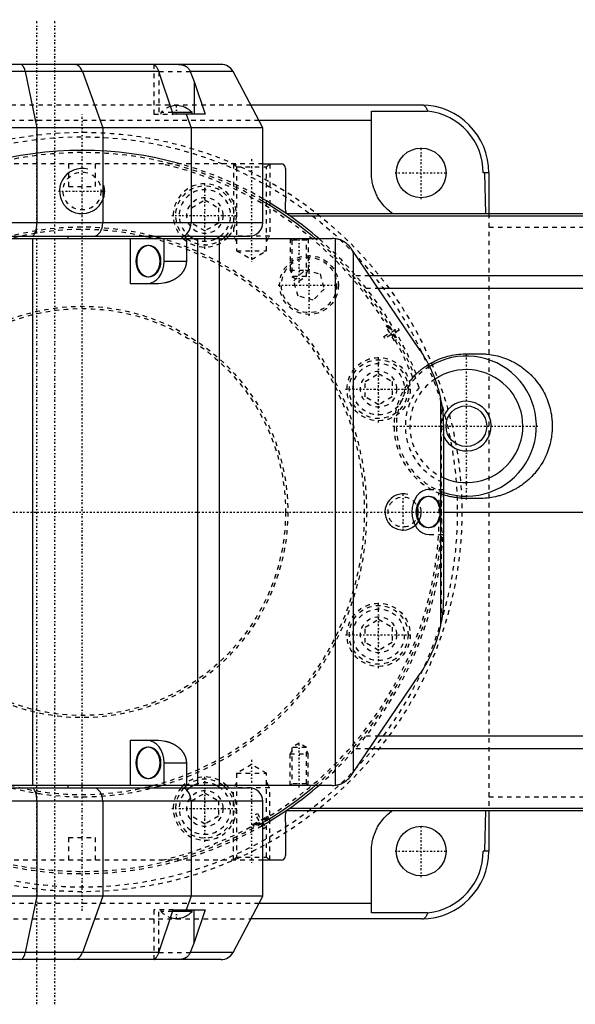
# Model space of a CAD drawing. Extents: x -545 to 345, y -109 to 109.
# Tile 18 of 19: x -14 to 109, y -109 to 109. Entities that reach past the tile are written whole.
import ezdxf

# ---------------------------------------------------------------- set-up
doc = ezdxf.new("R2010")
doc.units = 0
doc.linetypes.add('CENTER', pattern=[1.5, 0.45, -0.5, 0.05, -0.5])
doc.linetypes.add('DASHED', pattern=[2, 1, -1])
for name, color, linetype in [('AM_0', 7, 'CONTINUOUS'), ('AM_10', 7, 'CONTINUOUS'), ('AM_3', 7, 'DASHED'), ('AM_7', 7, 'CENTER')]:
    doc.layers.add(name, color=color, linetype=linetype)

msp = doc.modelspace()

# ---------------------------------------------------------------- linework, layer by layer
at = {"layer": 'AM_0', "color": 7, "linetype": 'CONTINUOUS'}
for p, q in [((30.75, 99), (-60.48, 99)), ((17.01, 97.41), (-57.6, 97.41)), ((-12.57, 97.41), (-9.99, 85)), ((0.07, 97.41), (4.57, 85)), ((20.16, 88), (16.99, 97.44)), ((33.4, 97.41), (23.94, 97.41)), ((40, 85), (33.4, 97.41)), ((24.77, 95.25), (24.77, 88)), ((24.77, 95.25), (27.25, 88)), ((75.14, 90), (37.34, 90)), ((24.33, 88.34), (20.05, 88.34)), ((27.25, 88), (20.16, 88)), ((23.01, 88), (24.1, 85)), ((24.33, 88), (24.33, 88.34)), ((64, 75), (64, 88.64)), ((64, 88.64), (76.51, 88.64)), ((40, 85), (-50.98, 85)), ((-9.99, 85), (-9.99, 64)), ((4.57, 85), (4.57, 64)), ((24.1, 85), (24.1, 64)), ((64, 86.59), (39.15, 86.59)), ((40, 64), (40, 85)), ((40, 77), (44, 77)), ((45, 76), (45, 68.74)), ((90, 75), (88.73, 75)), ((88.99, 75), (89.2, 66)), ((90, 75), (90, 66)), ((45.21, 66), (157.5, 66)), ((45.95, 65.49), (157.5, 65.49)), ((40, 64), (-50.98, 64)), ((-51, 61), (37, 61)), ((-3.18, 61), (-3.18, 60.5)), ((0, 60.5), (0, 61)), ((-44.15, 60.5), (55.35, 60.5)), ((-10.88, -60.5), (-10.88, 60.5)), ((10.72, 50.5), (10.72, 60.5)), ((14.77, 58.95), (14.56, 58.95)), ((18.18, 55.5), (18.18, 60.5)), ((23.07, 60.5), (23.07, 55.5)), ((25.63, -60.5), (25.63, 60.5)), ((30.38, -60.5), (30.38, 60.5)), ((56.07, -60.45), (56.07, 60.45)), ((74.81, 35.75), (59.49, 58.31)), ((60.03, -57.51), (60.03, 57.51)), ((18.18, 55.5), (23.07, 55.5)), ((63.58, 52.29), (157.5, 52.29)), ((16.63, 50.5), (10.72, 50.5)), ((14.56, 52.05), (14.77, 52.05)), ((65.46, 49.52), (157.5, 49.52)), ((85, 35), (88, 35)), ((79.34, -25.13), (79.34, 25.13)), ((80, -18.89), (80, 18.89)), ((88, 3), (85, 3)), ((80, 0), (157.5, 0)), ((59.49, -58.31), (74.81, -35.75)), ((65.46, -49.52), (157.5, -49.52)), ((10.72, -50.5), (16.63, -50.5)), ((10.72, -60.5), (10.72, -50.5)), ((14.77, -52.05), (14.56, -52.05)), ((63.58, -52.29), (157.5, -52.29)), ((18.18, -55.5), (23.07, -55.5)), ((18.18, -60.5), (18.18, -55.5)), ((23.07, -55.5), (23.07, -60.5)), ((55.35, -60.5), (-44.15, -60.5)), ((-3.18, -60.5), (-3.18, -61)), ((0, -61), (0, -60.5)), ((14.56, -58.95), (14.77, -58.95)), ((-51, -61), (37, -61)), ((40, -64), (-50.98, -64)), ((-9.99, -64), (-9.99, -85)), ((4.57, -64), (4.57, -85)), ((24.1, -64), (24.1, -85)), ((40, -85), (40, -64)), ((45.21, -66), (157.5, -66)), ((45.95, -65.49), (157.5, -65.49)), ((89.2, -66), (88.99, -75)), ((90, -66), (90, -75)), ((45, -68.74), (45, -76)), ((64, -88.64), (64, -75)), ((90, -75), (88.73, -75)), ((44, -77), (40, -77)), ((40, -85), (-50.98, -85)), ((-9.99, -85), (-12.57, -97.41)), ((4.57, -85), (0.07, -97.41)), ((24.1, -85), (23.01, -88)), ((33.4, -97.41), (40, -85)), ((64, -86.59), (39.15, -86.59)), ((16.99, -97.44), (20.16, -88)), ((24.33, -88.34), (20.05, -88.34)), ((20.16, -88), (27.25, -88)), ((24.33, -88.34), (24.33, -88)), ((24.77, -95.25), (24.77, -88)), ((27.25, -88), (24.77, -95.25)), ((76.51, -88.64), (64, -88.64)), ((75.14, -90), (37.34, -90)), ((17.01, -97.41), (-57.6, -97.41)), ((33.4, -97.41), (23.94, -97.41)), ((30.75, -99), (-60.48, -99))]:
    msp.add_line(p, q, dxfattribs=at)
for points in [[(-12.57, 97.41), (-12.68, 97.86), (-12.83, 98.25), (-13, 98.57), (-13.19, 98.81), (-13.39, 98.95), (-13.6, 99)], [(0.07, 97.41), (-0.13, 97.86), (-0.38, 98.25), (-0.68, 98.57), (-1.01, 98.81), (-1.37, 98.95), (-1.73, 99)], [(-11.16, 61), (-10.93, 61.06), (-10.71, 61.23), (-10.51, 61.51), (-10.33, 61.88), (-10.19, 62.33), (-10.08, 62.85), (-10.01, 63.41), (-9.99, 64)], [(2.53, 61), (2.93, 61.06), (3.31, 61.23), (3.66, 61.51), (3.97, 61.88), (4.23, 62.33), (4.42, 62.85), (4.53, 63.41), (4.57, 64)], [(22.05, 61), (22.45, 61.06), (22.84, 61.23), (23.19, 61.51), (23.5, 61.88), (23.76, 62.33), (23.94, 62.85), (24.06, 63.41), (24.1, 64)], [(14.56, 58.95), (14.04, 58.88), (13.53, 58.69), (13.07, 58.37), (12.66, 57.94), (12.33, 57.42), (12.08, 56.82), (11.93, 56.17), (11.88, 55.5), (11.93, 54.83), (12.08, 54.18), (12.33, 53.58), (12.66, 53.06), (13.07, 52.63), (13.53, 52.31), (14.04, 52.12), (14.56, 52.05)], [(14.29, 50.5), (15.05, 50.6), (15.78, 50.88), (16.45, 51.34), (17.04, 51.96), (17.52, 52.72), (17.88, 53.59), (18.1, 54.52), (18.18, 55.5)], [(14.56, -52.05), (14.04, -52.12), (13.53, -52.31), (13.07, -52.63), (12.66, -53.06), (12.33, -53.58), (12.08, -54.18), (11.93, -54.83), (11.88, -55.5), (11.93, -56.17), (12.08, -56.82), (12.33, -57.42), (12.66, -57.94), (13.07, -58.37), (13.53, -58.69), (14.04, -58.88), (14.56, -58.95)], [(18.18, -55.5), (18.1, -54.52), (17.88, -53.59), (17.52, -52.72), (17.04, -51.96), (16.45, -51.34), (15.78, -50.88), (15.05, -50.6), (14.29, -50.5)], [(-9.99, -64), (-10.01, -63.41), (-10.08, -62.85), (-10.19, -62.33), (-10.33, -61.88), (-10.51, -61.51), (-10.71, -61.23), (-10.93, -61.06), (-11.16, -61)], [(4.57, -64), (4.53, -63.41), (4.42, -62.85), (4.23, -62.33), (3.97, -61.88), (3.66, -61.51), (3.31, -61.23), (2.93, -61.06), (2.53, -61)], [(24.1, -64), (24.06, -63.41), (23.94, -62.85), (23.76, -62.33), (23.5, -61.88), (23.19, -61.51), (22.84, -61.23), (22.45, -61.06), (22.05, -61)], [(-13.6, -99), (-13.39, -98.95), (-13.19, -98.81), (-13, -98.57), (-12.83, -98.25), (-12.68, -97.86), (-12.57, -97.41)], [(-1.73, -99), (-1.37, -98.95), (-1.01, -98.81), (-0.68, -98.57), (-0.38, -98.25), (-0.13, -97.86), (0.07, -97.41)]]:
    msp.add_lwpolyline(points, dxfattribs=at)
for points in [[(14.77, 52.05), (15.29, 52.12), (15.79, 52.31), (16.26, 52.63), (16.66, 53.06), (17, 53.58), (17.24, 54.18), (17.4, 54.83), (17.45, 55.5), (17.4, 56.17), (17.24, 56.82), (17, 57.42), (16.66, 57.94), (16.26, 58.37), (15.79, 58.69), (15.29, 58.88), (14.77, 58.95), (14.24, 58.88), (13.74, 58.69), (13.28, 58.37), (12.87, 57.94), (12.54, 57.42), (12.29, 56.82), (12.14, 56.17), (12.08, 55.5), (12.14, 54.83), (12.29, 54.18), (12.54, 53.58), (12.87, 53.06), (13.28, 52.63), (13.74, 52.31), (14.24, 52.12)], [(14.77, -58.95), (15.29, -58.88), (15.79, -58.69), (16.26, -58.37), (16.66, -57.94), (17, -57.42), (17.24, -56.82), (17.4, -56.17), (17.45, -55.5), (17.4, -54.83), (17.24, -54.18), (17, -53.58), (16.66, -53.06), (16.26, -52.63), (15.79, -52.31), (15.29, -52.12), (14.77, -52.05), (14.24, -52.12), (13.74, -52.31), (13.28, -52.63), (12.87, -53.06), (12.54, -53.58), (12.29, -54.18), (12.14, -54.83), (12.08, -55.5), (12.14, -56.17), (12.29, -56.82), (12.54, -57.42), (12.87, -57.94), (13.28, -58.37), (13.74, -58.69), (14.24, -58.88)]]:
    msp.add_lwpolyline(points, close=True, dxfattribs=at)
for points in [[(16.99, 97.44, 0), (16.97, 97.53, 0), (16.9, 97.68, 0), (16.84, 97.84, 0), (16.8, 97.91, 0), (16.77, 97.98, 0), (16.7, 98.12, 0), (16.62, 98.24, 0), (16.55, 98.36, 0), (16.47, 98.47, 0), (16.4, 98.57, 0), (16.37, 98.61, 0), (16.33, 98.65, 0), (16.27, 98.73, 0), (16.2, 98.8, 0), (16.14, 98.86, 0), (16.08, 98.91, 0), (16.03, 98.95, 0), (16.01, 98.96, 0), (15.99, 98.97, 0), (15.95, 98.99, 0), (15.92, 99, 0), (15.91, 99, 0)], [(21.36, 99, 0), (21.46, 99, 0), (21.65, 98.99, 0), (21.83, 98.97, 0), (21.92, 98.96, 0), (22.01, 98.95, 0), (22.19, 98.91, 0), (22.37, 98.86, 0), (22.47, 98.83, 0), (22.5, 98.82, 0), (22.53, 98.81, 0), (22.54, 98.8, 0), (22.55, 98.8, 0), (22.58, 98.78, 0), (22.61, 98.77, 0), (22.64, 98.76, 0), (22.66, 98.75, 0), (22.69, 98.74, 0), (22.7, 98.73, 0), (22.72, 98.72, 0), (22.74, 98.71, 0), (22.77, 98.7, 0), (22.8, 98.69, 0), (22.82, 98.67, 0), (22.85, 98.66, 0), (22.86, 98.65, 0), (22.88, 98.64, 0), (22.9, 98.63, 0), (22.93, 98.61, 0), (22.94, 98.61, 0), (22.95, 98.6, 0), (22.98, 98.58, 0), (23, 98.57, 0), (23.01, 98.56, 0), (23.02, 98.55, 0), (23.05, 98.53, 0), (23.07, 98.52, 0), (23.15, 98.46, 0), (23.29, 98.35, 0), (23.42, 98.22, 0), (23.53, 98.09, 0), (23.64, 97.95, 0), (23.69, 97.88, 0), (23.74, 97.81, 0), (23.83, 97.65, 0), (23.91, 97.49, 0), (23.94, 97.41, 0)], [(23.94, 97.41, 0), (24.09, 97.06, 0), (24.37, 96.35, 0), (24.64, 95.62, 0), (24.77, 95.25, 0)], [(76.51, 88.64, 0), (76.47, 88.72, 0), (76.39, 88.88, 0), (76.32, 89.03, 0), (76.28, 89.1, 0), (76.25, 89.17, 0), (76.18, 89.31, 0), (76.11, 89.43, 0), (76.04, 89.54, 0), (75.97, 89.64, 0), (75.9, 89.72, 0), (75.86, 89.76, 0), (75.83, 89.79, 0), (75.75, 89.85, 0), (75.68, 89.9, 0), (75.61, 89.94, 0), (75.53, 89.96, 0), (75.48, 89.97, 0), (75.47, 89.97, 0), (75.46, 89.98, 0), (75.45, 89.98, 0), (75.45, 89.98, 0), (75.43, 89.98, 0), (75.42, 89.98, 0), (75.41, 89.98, 0), (75.41, 89.99, 0), (75.39, 89.99, 0), (75.38, 89.99, 0), (75.37, 89.99, 0), (75.37, 89.99, 0), (75.35, 89.99, 0), (75.34, 89.99, 0), (75.33, 89.99, 0), (75.31, 89.99, 0), (75.3, 89.99, 0), (75.29, 90, 0), (75.28, 90, 0), (75.27, 90, 0), (75.25, 90, 0), (75.24, 90, 0), (75.22, 90, 0), (75.2, 90, 0), (75.19, 90, 0), (75.18, 90, 0), (75.17, 90, 0), (75.15, 90, 0), (75.14, 90, 0)], [(68.68, 66, 0), (68.44, 66.17, 0), (67.98, 66.53, 0), (67.54, 66.92, 0), (67.32, 67.12, 0), (67.12, 67.33, 0), (66.72, 67.76, 0), (66.35, 68.21, 0), (66, 68.68, 0), (65.67, 69.17, 0), (65.38, 69.67, 0), (65.24, 69.93, 0), (65.11, 70.19, 0), (64.87, 70.72, 0), (64.65, 71.27, 0), (64.47, 71.83, 0), (64.31, 72.39, 0), (64.19, 72.96, 0), (64.14, 73.25, 0), (64.1, 73.54, 0), (64.04, 74.12, 0), (64, 74.71, 0), (64, 75, 0)], [(56.07, 60.45, 0), (55.95, 60.46, 0), (55.71, 60.49, 0), (55.47, 60.5, 0), (55.35, 60.5, 0)], [(59.49, 58.31, 0), (59.42, 58.41, 0), (59.28, 58.6, 0), (59.13, 58.78, 0), (59.05, 58.87, 0), (58.97, 58.95, 0), (58.81, 59.11, 0), (58.64, 59.27, 0), (58.47, 59.41, 0), (58.29, 59.55, 0), (58.11, 59.67, 0), (58.01, 59.73, 0), (57.92, 59.79, 0), (57.72, 59.9, 0), (57.52, 60.01, 0), (57.31, 60.1, 0), (57.09, 60.19, 0), (56.87, 60.26, 0), (56.76, 60.3, 0), (56.65, 60.33, 0), (56.42, 60.38, 0), (56.19, 60.43, 0), (56.07, 60.45, 0)], [(23.07, 55.5, 0), (23.07, 55.46, 0), (23.07, 55.39, 0), (23.06, 55.32, 0), (23.06, 55.28, 0), (23.06, 55.25, 0), (23.05, 55.17, 0), (23.05, 55.1, 0), (23.04, 55.03, 0), (23.03, 54.96, 0), (23.02, 54.88, 0), (23.01, 54.85, 0), (23.01, 54.81, 0), (22.99, 54.74, 0), (22.98, 54.67, 0), (22.96, 54.6, 0), (22.94, 54.52, 0), (22.92, 54.45, 0), (22.91, 54.42, 0), (22.9, 54.38, 0), (22.88, 54.31, 0), (22.86, 54.24, 0), (22.85, 54.21, 0), (22.84, 54.17, 0), (22.81, 54.1, 0), (22.78, 54.03, 0), (22.77, 54, 0), (22.76, 53.96, 0), (22.73, 53.89, 0), (22.69, 53.82, 0), (22.66, 53.76, 0), (22.63, 53.69, 0), (22.6, 53.62, 0), (22.58, 53.59, 0), (22.56, 53.55, 0), (22.52, 53.49, 0), (22.48, 53.42, 0), (22.44, 53.35, 0), (22.4, 53.29, 0), (22.36, 53.22, 0), (22.34, 53.19, 0), (22.32, 53.16, 0), (22.27, 53.1, 0), (22.23, 53.03, 0), (22.18, 52.97, 0), (22.13, 52.91, 0), (22.08, 52.84, 0), (22.06, 52.81, 0), (22.03, 52.78, 0), (21.98, 52.72, 0), (21.93, 52.66, 0), (21.88, 52.6, 0), (21.82, 52.54, 0), (21.77, 52.49, 0), (21.74, 52.46, 0), (21.71, 52.43, 0), (21.65, 52.37, 0), (21.59, 52.31, 0), (21.53, 52.26, 0), (21.47, 52.2, 0), (21.41, 52.15, 0), (21.38, 52.12, 0), (21.35, 52.1, 0), (21.28, 52.04, 0), (21.22, 51.99, 0), (21.18, 51.96, 0), (21.15, 51.94, 0), (21.08, 51.89, 0), (21.01, 51.84, 0), (20.98, 51.81, 0), (20.95, 51.79, 0), (20.88, 51.74, 0), (20.8, 51.69, 0), (20.73, 51.65, 0), (20.66, 51.6, 0), (20.59, 51.56, 0), (20.55, 51.53, 0), (20.51, 51.51, 0), (20.44, 51.47, 0), (20.36, 51.43, 0), (20.29, 51.38, 0), (20.21, 51.34, 0), (20.13, 51.3, 0), (20.09, 51.28, 0), (20.05, 51.26, 0), (19.97, 51.23, 0), (19.89, 51.19, 0), (19.81, 51.15, 0), (19.73, 51.12, 0), (19.65, 51.08, 0), (19.6, 51.06, 0), (19.56, 51.05, 0), (19.48, 51.02, 0), (19.39, 50.98, 0), (19.31, 50.95, 0), (19.22, 50.92, 0), (19.14, 50.89, 0), (19.1, 50.88, 0), (19.05, 50.87, 0), (18.97, 50.84, 0), (18.88, 50.81, 0), (18.79, 50.79, 0), (18.7, 50.77, 0), (18.61, 50.74, 0), (18.57, 50.73, 0), (18.52, 50.72, 0), (18.43, 50.7, 0), (18.34, 50.68, 0), (18.3, 50.67, 0), (18.03, 50.62, 0), (17.47, 50.54, 0), (16.91, 50.5, 0), (16.63, 50.5, 0)], [(79.34, 25.13, 0), (79.28, 25.44, 0), (79.13, 26.07, 0), (78.97, 26.7, 0), (78.88, 27.01, 0), (78.79, 27.32, 0), (78.6, 27.94, 0), (78.4, 28.55, 0), (78.19, 29.16, 0), (77.96, 29.76, 0), (77.72, 30.36, 0), (77.6, 30.66, 0), (77.47, 30.96, 0), (77.2, 31.54, 0), (76.92, 32.13, 0), (76.63, 32.7, 0), (76.33, 33.27, 0), (76.01, 33.84, 0), (75.85, 34.12, 0), (75.69, 34.39, 0), (75.35, 34.94, 0), (74.99, 35.48, 0), (74.81, 35.75, 0)], [(76.66, 32.65, 0), (76.87, 32.78, 0), (77.29, 33.02, 0), (77.72, 33.25, 0), (77.94, 33.36, 0), (78.16, 33.46, 0), (78.6, 33.67, 0), (79.05, 33.85, 0), (79.51, 34.03, 0), (79.97, 34.19, 0), (80.43, 34.33, 0), (80.67, 34.4, 0), (80.9, 34.47, 0), (81.38, 34.58, 0), (81.85, 34.69, 0), (82.33, 34.78, 0), (82.81, 34.85, 0), (83.3, 34.91, 0), (83.54, 34.93, 0), (83.78, 34.95, 0), (84.27, 34.98, 0), (84.76, 35, 0), (85, 35, 0)], [(88, 35, 0), (88.23, 35, 0), (88.7, 34.98, 0), (89.16, 34.96, 0), (89.39, 34.94, 0), (89.63, 34.92, 0), (90.09, 34.86, 0), (90.55, 34.8, 0), (91.01, 34.71, 0), (91.46, 34.62, 0), (91.92, 34.51, 0), (92.14, 34.45, 0), (92.37, 34.39, 0), (92.81, 34.26, 0), (93.25, 34.11, 0), (93.69, 33.95, 0), (94.12, 33.78, 0), (94.55, 33.6, 0), (94.76, 33.5, 0), (94.97, 33.4, 0), (95.39, 33.19, 0), (95.8, 32.97, 0), (96, 32.86, 0), (96.2, 32.74, 0), (96.6, 32.49, 0), (96.99, 32.24, 0), (97.18, 32.11, 0), (97.37, 31.97, 0), (97.74, 31.69, 0), (98.11, 31.4, 0), (98.46, 31.11, 0), (98.81, 30.8, 0), (99.15, 30.48, 0), (99.31, 30.31, 0), (99.48, 30.15, 0), (99.8, 29.81, 0), (100.11, 29.46, 0), (100.4, 29.11, 0), (100.69, 28.74, 0), (100.97, 28.37, 0), (101.11, 28.18, 0), (101.24, 27.99, 0), (101.49, 27.6, 0), (101.74, 27.2, 0), (101.97, 26.8, 0), (102.19, 26.39, 0), (102.4, 25.97, 0), (102.5, 25.76, 0), (102.6, 25.55, 0), (102.78, 25.12, 0), (102.95, 24.69, 0), (103.11, 24.25, 0), (103.26, 23.81, 0), (103.39, 23.37, 0), (103.45, 23.14, 0), (103.51, 22.92, 0), (103.62, 22.46, 0), (103.71, 22.01, 0), (103.8, 21.55, 0), (103.86, 21.09, 0), (103.92, 20.63, 0), (103.94, 20.39, 0), (103.96, 20.16, 0), (103.98, 19.7, 0), (104, 19.23, 0), (104, 19, 0), (104, 18.77, 0), (103.98, 18.3, 0), (103.96, 17.84, 0), (103.94, 17.61, 0), (103.92, 17.37, 0), (103.86, 16.91, 0), (103.8, 16.45, 0), (103.71, 15.99, 0), (103.62, 15.54, 0), (103.51, 15.08, 0), (103.45, 14.86, 0), (103.39, 14.63, 0), (103.26, 14.19, 0), (103.11, 13.75, 0), (102.95, 13.31, 0), (102.78, 12.88, 0), (102.6, 12.45, 0), (102.5, 12.24, 0), (102.4, 12.03, 0), (102.19, 11.61, 0), (101.97, 11.2, 0), (101.74, 10.8, 0), (101.49, 10.4, 0), (101.24, 10.01, 0), (101.11, 9.82, 0), (100.97, 9.63, 0), (100.69, 9.26, 0), (100.4, 8.89, 0), (100.11, 8.54, 0), (99.8, 8.19, 0), (99.48, 7.85, 0), (99.31, 7.69, 0), (99.15, 7.52, 0), (98.81, 7.2, 0), (98.46, 6.89, 0), (98.11, 6.6, 0), (97.74, 6.31, 0), (97.37, 6.03, 0), (97.18, 5.89, 0), (96.99, 5.76, 0), (96.6, 5.51, 0), (96.2, 5.26, 0), (96, 5.14, 0), (95.8, 5.03, 0), (95.39, 4.81, 0), (94.97, 4.6, 0), (94.76, 4.5, 0), (94.55, 4.4, 0), (94.12, 4.22, 0), (93.69, 4.05, 0), (93.25, 3.89, 0), (92.81, 3.74, 0), (92.37, 3.61, 0), (92.14, 3.55, 0), (91.92, 3.49, 0), (91.46, 3.38, 0), (91.01, 3.29, 0), (90.55, 3.2, 0), (90.09, 3.14, 0), (89.63, 3.08, 0), (89.39, 3.06, 0), (89.16, 3.04, 0), (88.7, 3.02, 0), (88.23, 3, 0), (88, 3, 0)], [(80, 18.89, 0), (79.98, 19.89, 0), (79.92, 21.09, 0), (79.89, 21.43, 0), (79.86, 21.78, 0), (79.84, 21.96, 0), (79.82, 22.13, 0), (79.78, 22.48, 0), (79.74, 22.84, 0), (79.69, 23.19, 0), (79.64, 23.54, 0), (79.58, 23.89, 0), (79.55, 24.07, 0), (79.52, 24.25, 0), (79.45, 24.6, 0), (79.38, 24.95, 0), (79.34, 25.13, 0)], [(85, 3, 0), (84.86, 3, 0), (84.58, 3.01, 0), (84.29, 3.02, 0), (84.15, 3.02, 0), (84.01, 3.03, 0), (83.73, 3.05, 0), (83.45, 3.08, 0), (83.17, 3.11, 0), (82.89, 3.14, 0), (82.61, 3.18, 0), (82.47, 3.2, 0), (82.33, 3.22, 0), (82.05, 3.27, 0), (81.77, 3.33, 0), (81.5, 3.39, 0), (81.22, 3.45, 0), (80.95, 3.52, 0), (80.81, 3.56, 0), (80.68, 3.6, 0), (80.4, 3.67, 0), (80.13, 3.76, 0), (80, 3.8, 0)], [(79.34, -25.13, 0), (79.38, -24.95, 0), (79.45, -24.6, 0), (79.52, -24.25, 0), (79.55, -24.07, 0), (79.58, -23.89, 0), (79.64, -23.54, 0), (79.69, -23.19, 0), (79.74, -22.84, 0), (79.78, -22.48, 0), (79.82, -22.13, 0), (79.84, -21.96, 0), (79.86, -21.78, 0), (79.89, -21.43, 0), (79.92, -21.09, 0), (79.98, -19.89, 0), (80, -18.89, 0)], [(74.81, -35.75, 0), (74.99, -35.48, 0), (75.35, -34.94, 0), (75.69, -34.39, 0), (75.85, -34.12, 0), (76.01, -33.84, 0), (76.33, -33.27, 0), (76.63, -32.7, 0), (76.92, -32.13, 0), (77.2, -31.54, 0), (77.47, -30.96, 0), (77.6, -30.66, 0), (77.72, -30.36, 0), (77.96, -29.76, 0), (78.19, -29.16, 0), (78.4, -28.55, 0), (78.6, -27.94, 0), (78.79, -27.32, 0), (78.88, -27.01, 0), (78.97, -26.7, 0), (79.13, -26.07, 0), (79.28, -25.44, 0), (79.34, -25.13, 0)], [(16.63, -50.5, 0), (16.91, -50.5, 0), (17.47, -50.54, 0), (18.03, -50.62, 0), (18.3, -50.67, 0), (18.34, -50.68, 0), (18.43, -50.7, 0), (18.52, -50.72, 0), (18.57, -50.73, 0), (18.61, -50.74, 0), (18.7, -50.77, 0), (18.79, -50.79, 0), (18.88, -50.81, 0), (18.97, -50.84, 0), (19.05, -50.87, 0), (19.1, -50.88, 0), (19.14, -50.89, 0), (19.22, -50.92, 0), (19.31, -50.95, 0), (19.39, -50.98, 0), (19.48, -51.02, 0), (19.56, -51.05, 0), (19.6, -51.06, 0), (19.65, -51.08, 0), (19.73, -51.12, 0), (19.81, -51.15, 0), (19.89, -51.19, 0), (19.97, -51.23, 0), (20.05, -51.26, 0), (20.09, -51.28, 0), (20.13, -51.3, 0), (20.21, -51.34, 0), (20.29, -51.38, 0), (20.36, -51.43, 0), (20.44, -51.47, 0), (20.51, -51.51, 0), (20.55, -51.53, 0), (20.59, -51.56, 0), (20.66, -51.6, 0), (20.73, -51.65, 0), (20.8, -51.69, 0), (20.88, -51.74, 0), (20.95, -51.79, 0), (20.98, -51.81, 0), (21.01, -51.84, 0), (21.08, -51.89, 0), (21.15, -51.94, 0), (21.18, -51.96, 0), (21.22, -51.99, 0), (21.28, -52.04, 0), (21.35, -52.1, 0), (21.38, -52.12, 0), (21.41, -52.15, 0), (21.47, -52.2, 0), (21.53, -52.26, 0), (21.59, -52.31, 0), (21.65, -52.37, 0), (21.71, -52.43, 0), (21.74, -52.46, 0), (21.77, -52.49, 0), (21.82, -52.54, 0), (21.88, -52.6, 0), (21.93, -52.66, 0), (21.98, -52.72, 0), (22.03, -52.78, 0), (22.06, -52.81, 0), (22.08, -52.84, 0), (22.13, -52.91, 0), (22.18, -52.97, 0), (22.23, -53.03, 0), (22.27, -53.1, 0), (22.32, -53.16, 0), (22.34, -53.19, 0), (22.36, -53.22, 0), (22.4, -53.29, 0), (22.44, -53.35, 0), (22.48, -53.42, 0), (22.52, -53.49, 0), (22.56, -53.55, 0), (22.58, -53.59, 0), (22.6, -53.62, 0), (22.63, -53.69, 0), (22.66, -53.76, 0), (22.69, -53.82, 0), (22.73, -53.89, 0), (22.76, -53.96, 0), (22.77, -54, 0), (22.78, -54.03, 0), (22.81, -54.1, 0), (22.84, -54.17, 0), (22.85, -54.21, 0), (22.86, -54.24, 0), (22.88, -54.31, 0), (22.9, -54.38, 0), (22.91, -54.42, 0), (22.92, -54.45, 0), (22.94, -54.52, 0), (22.96, -54.6, 0), (22.98, -54.67, 0), (22.99, -54.74, 0), (23.01, -54.81, 0), (23.01, -54.85, 0), (23.02, -54.88, 0), (23.03, -54.96, 0), (23.04, -55.03, 0), (23.05, -55.1, 0), (23.05, -55.17, 0), (23.06, -55.25, 0), (23.06, -55.28, 0), (23.06, -55.32, 0), (23.07, -55.39, 0), (23.07, -55.46, 0), (23.07, -55.5, 0)], [(56.07, -60.45, 0), (56.19, -60.43, 0), (56.42, -60.38, 0), (56.65, -60.33, 0), (56.76, -60.3, 0), (56.87, -60.26, 0), (57.09, -60.19, 0), (57.31, -60.1, 0), (57.52, -60.01, 0), (57.72, -59.9, 0), (57.92, -59.79, 0), (58.01, -59.73, 0), (58.11, -59.67, 0), (58.29, -59.55, 0), (58.47, -59.41, 0), (58.64, -59.27, 0), (58.81, -59.11, 0), (58.97, -58.95, 0), (59.05, -58.87, 0), (59.13, -58.78, 0), (59.28, -58.6, 0), (59.42, -58.41, 0), (59.49, -58.31, 0)], [(55.35, -60.5, 0), (55.47, -60.5, 0), (55.71, -60.49, 0), (55.95, -60.46, 0), (56.07, -60.45, 0)], [(64, -75, 0), (64, -74.71, 0), (64.04, -74.12, 0), (64.1, -73.54, 0), (64.14, -73.25, 0), (64.19, -72.96, 0), (64.31, -72.39, 0), (64.47, -71.83, 0), (64.65, -71.27, 0), (64.87, -70.72, 0), (65.11, -70.19, 0), (65.24, -69.93, 0), (65.38, -69.67, 0), (65.67, -69.17, 0), (66, -68.68, 0), (66.35, -68.21, 0), (66.72, -67.76, 0), (67.12, -67.33, 0), (67.32, -67.12, 0), (67.54, -66.92, 0), (67.98, -66.53, 0), (68.44, -66.17, 0), (68.68, -66, 0)], [(75.14, -90, 0), (75.15, -90, 0), (75.16, -90, 0), (75.18, -90, 0), (75.19, -90, 0), (75.2, -90, 0), (75.21, -90, 0), (75.23, -90, 0), (75.25, -90, 0), (75.26, -90, 0), (75.27, -90, 0), (75.28, -90, 0), (75.29, -90, 0), (75.3, -89.99, 0), (75.32, -89.99, 0), (75.33, -89.99, 0), (75.34, -89.99, 0), (75.36, -89.99, 0), (75.36, -89.99, 0), (75.37, -89.99, 0), (75.38, -89.99, 0), (75.4, -89.99, 0), (75.4, -89.99, 0), (75.41, -89.98, 0), (75.42, -89.98, 0), (75.44, -89.98, 0), (75.44, -89.98, 0), (75.45, -89.98, 0), (75.46, -89.98, 0), (75.48, -89.97, 0), (75.49, -89.97, 0), (75.5, -89.97, 0), (75.52, -89.96, 0), (75.52, -89.96, 0), (75.53, -89.96, 0), (75.54, -89.96, 0), (75.55, -89.95, 0), (75.6, -89.94, 0), (75.67, -89.9, 0), (75.75, -89.86, 0), (75.82, -89.8, 0), (75.86, -89.76, 0), (75.89, -89.72, 0), (75.96, -89.64, 0), (76.03, -89.54, 0), (76.1, -89.43, 0), (76.17, -89.31, 0), (76.25, -89.17, 0), (76.28, -89.1, 0), (76.32, -89.03, 0), (76.39, -88.88, 0), (76.47, -88.72, 0), (76.51, -88.64, 0)], [(24.77, -95.25, 0), (24.64, -95.62, 0), (24.37, -96.35, 0), (24.09, -97.06, 0), (23.94, -97.41, 0)], [(15.91, -99, 0), (15.92, -99, 0), (15.95, -98.99, 0), (15.99, -98.97, 0), (16.01, -98.96, 0), (16.03, -98.95, 0), (16.08, -98.91, 0), (16.14, -98.86, 0), (16.2, -98.8, 0), (16.27, -98.73, 0), (16.33, -98.65, 0), (16.37, -98.61, 0), (16.4, -98.57, 0), (16.47, -98.47, 0), (16.55, -98.36, 0), (16.62, -98.24, 0), (16.7, -98.12, 0), (16.77, -97.98, 0), (16.8, -97.91, 0), (16.84, -97.84, 0), (16.9, -97.68, 0), (16.97, -97.53, 0), (16.99, -97.44, 0)], [(23.94, -97.41, 0), (23.91, -97.49, 0), (23.83, -97.65, 0), (23.74, -97.81, 0), (23.69, -97.88, 0), (23.64, -97.95, 0), (23.53, -98.09, 0), (23.42, -98.22, 0), (23.29, -98.35, 0), (23.15, -98.46, 0), (23.07, -98.52, 0), (23.05, -98.53, 0), (23.02, -98.55, 0), (23.01, -98.56, 0), (23, -98.57, 0), (22.98, -98.58, 0), (22.95, -98.6, 0), (22.94, -98.61, 0), (22.93, -98.61, 0), (22.9, -98.63, 0), (22.88, -98.64, 0), (22.86, -98.65, 0), (22.85, -98.66, 0), (22.82, -98.67, 0), (22.8, -98.69, 0), (22.77, -98.7, 0), (22.74, -98.71, 0), (22.72, -98.72, 0), (22.7, -98.73, 0), (22.69, -98.74, 0), (22.66, -98.75, 0), (22.64, -98.76, 0), (22.61, -98.77, 0), (22.58, -98.78, 0), (22.55, -98.8, 0), (22.54, -98.8, 0), (22.52, -98.81, 0), (22.5, -98.82, 0), (22.47, -98.83, 0), (22.37, -98.86, 0), (22.19, -98.91, 0), (22.02, -98.95, 0), (21.92, -98.96, 0), (21.83, -98.97, 0), (21.65, -98.99, 0), (21.46, -99, 0), (21.36, -99, 0)]]:
    msp.add_polyline3d(points, dxfattribs=at)
for centre, radius in [((75, 75), 5.5), ((85, 19), 4.5), ((75, -75), 5.5)]:
    msp.add_circle(centre, radius, dxfattribs=at)
for centre, radius, start, end in [((30.75, 96), 3, 28, 90), ((20.88, 85.3), 4.6, 90.0287, 106.3635), ((20.88, 85.3), 4.6, 41.3662, 89.9713), ((75, 75), 15, 0, 89.4758), ((75, 75), 13.73, 0, 83.7005), ((0, 0), 80, 74.2595, 105.7405), ((44, 76), 1, 0, 90), ((0, 0), 80, 49.1347, 60), ((0, 0), 79.5, 49.553, 59.7917), ((49.9, 67.73), 5, 168.305, 200.1231), ((37, 64), 3, 270, 0), ((0, 0), 62.5, 75.4663, 77.4219), ((0, 0), 63, 73.8049, 75.5244), ((27.17, 65.6), 7, 221.0823, 226.7668), ((27.17, 65.6), 6.5, 225.0475, 231.6851), ((27.17, 65.6), 5.7, 233.8056, 243.4746), ((27.17, 65.6), 5.7, 296.5254, 306.1944), ((27.17, 65.6), 6.5, 308.3149, 314.9525), ((27.17, 65.6), 7, 313.2332, 318.9177), ((85, 19), 15.5, 251.1809, 121.5734), ((85, 19), 12.5, 246.4218, 123.5434), ((85, 19), 5.5, 204.62, 157.5082), ((0, 0), 62.5, 282.5781, 284.5337), ((0, 0), 63, 284.4756, 286.1951), ((27.17, -65.6), 7, 133.2536, 138.9362), ((27.17, -65.6), 6.5, 128.3391, 134.9738), ((27.17, -65.6), 5.7, 116.5637, 126.2234), ((27.17, -65.6), 5.7, 53.7766, 63.4363), ((27.17, -65.6), 6.5, 45.0262, 51.6609), ((27.17, -65.6), 7, 41.0638, 46.7464), ((0, 0), 80, 300, 310.8653), ((0, 0), 79.5, 300.2083, 310.447), ((37, -64), 3, 0, 90), ((49.9, -67.73), 5, 159.8769, 191.695), ((44, -76), 1, 270, 0), ((75, -75), 15, 270.5242, 0), ((75, -75), 13.73, 276.2995, 0), ((20.88, -85.3), 4.6, 270.0287, 318.6338), ((20.88, -85.3), 4.6, 253.6365, 269.9713), ((30.75, -96), 3, 270, 332)]:
    msp.add_arc(centre, radius, start, end, dxfattribs=at)
at = {"layer": 'AM_10', "color": 7, "linetype": 'CONTINUOUS'}
for centre, radius in [((0, 71), 5), ((71, 0), 4)]:
    msp.add_arc(centre, radius, 75, 15, dxfattribs=at)
at = {"layer": 'AM_3', "color": 6, "linetype": 'DASHED'}
for p, q in [((15.88, 99), (15.88, 88)), ((16.99, 97.44), (16.99, 88)), ((17.01, 97.41), (23.94, 97.41)), ((37.34, 90), (-75.14, 90)), ((15.88, 88), (20.16, 88)), ((17.43, 88.34), (17.43, 88)), ((20.05, 88.34), (17.43, 88.34)), ((39.15, 86.59), (-64, 86.59)), ((40, 77), (-44, 77)), ((-3, 77), (-3, 72)), ((3, 72), (3, 77)), ((33.5, 77), (34.18, 76.32)), ((33.5, 77), (33.5, 61)), ((34.18, 76.32), (34.18, 57.8)), ((34.18, 76.32), (40.82, 76.32)), ((40.82, 76.32), (41.5, 77)), ((40.82, 57.8), (40.82, 76.32)), ((41.5, 77), (41.5, 61)), ((-3, 72), (3, 72)), ((24.2, 67.31), (27.17, 69.03)), ((27.17, 69.03), (30.14, 67.31)), ((24.2, 63.89), (24.2, 67.31)), ((30.14, 67.31), (30.14, 63.89)), ((90, 66), (90, -66)), ((27.17, 62.17), (24.2, 63.89)), ((30.14, 63.89), (27.17, 62.17)), ((41.5, 61), (33.5, 61)), ((34.18, 59.83), (33.5, 61)), ((40.82, 59.83), (41.5, 61)), ((90, 63), (157.5, 63)), ((46, 60.5), (46.38, 60.12)), ((46, 60.5), (46, 53.5)), ((46.38, 60.12), (46.38, 52.1)), ((49.62, 60.12), (46.38, 60.12)), ((49.62, 60.12), (50, 60.5)), ((49.62, 52.1), (49.62, 60.12)), ((50, 60.5), (50, 53.5)), ((34.18, 57.8), (37.5, 55.88)), ((34.18, 57.8), (40.82, 57.8)), ((37.5, 55.88), (40.82, 57.8)), ((46.38, 52.84), (46, 53.5)), ((46, 53.5), (50, 53.5)), ((46.86, 51.1), (49.31, 53.55)), ((49.31, 53.55), (52.65, 52.65)), ((49.62, 52.84), (50, 53.5)), ((52.65, 52.65), (53.55, 49.31)), ((60.55, 52.29), (63.58, 52.29)), ((46.38, 52.1), (48, 51.16)), ((49.62, 52.1), (46.38, 52.1)), ((47.76, 47.76), (46.86, 51.1)), ((48, 51.16), (49.62, 52.1)), ((53.55, 49.31), (51.1, 46.86)), ((62.83, 49.52), (65.46, 49.52)), ((51.1, 46.86), (47.76, 47.76)), ((66.72, 38.81), (68.08, 39.6)), ((67.26, 41.02), (67.7, 41.27)), ((68.08, 39.6), (67.26, 41.02)), ((67.7, 41.27), (68.52, 39.85)), ((68.52, 39.85), (69.88, 40.63)), ((70.13, 40.2), (68.77, 39.41)), ((68.77, 39.41), (69.52, 38.11)), ((69.88, 40.63), (70.13, 40.2)), ((66.97, 38.38), (66.72, 38.81)), ((68.33, 39.16), (66.97, 38.38)), ((69.08, 37.86), (68.33, 39.16)), ((69.52, 38.11), (69.08, 37.86)), ((62.63, 28.89), (65.6, 30.6)), ((65.6, 30.6), (68.57, 28.89)), ((62.63, 25.46), (62.63, 28.89)), ((68.57, 28.89), (68.57, 25.46)), ((65.6, 23.74), (62.63, 25.46)), ((68.57, 25.46), (65.6, 23.74)), ((79.5, -24.35), (79.5, 24.35)), ((76.81, 5), (80, 5)), ((76.76, 3.45), (76.54, 3.45)), ((80, 3.8), (79.91, 3.83)), ((76.54, -3.45), (76.76, -3.45)), ((76.81, -5), (80, -5)), ((62.63, -25.46), (65.6, -23.74)), ((65.6, -23.74), (68.57, -25.46)), ((62.63, -28.88), (62.63, -25.46)), ((68.57, -25.46), (68.57, -28.88)), ((65.6, -30.6), (62.63, -28.88)), ((68.57, -28.88), (65.6, -30.6)), ((62.83, -49.52), (65.46, -49.52)), ((48, -51.16), (46.38, -52.1)), ((46.38, -52.1), (46.38, -60.12)), ((49.62, -52.1), (46.38, -52.1)), ((49.62, -52.1), (48, -51.16)), ((49.62, -60.12), (49.62, -52.1)), ((46.38, -52.84), (46, -53.5)), ((46, -60.5), (46, -53.5)), ((46, -53.5), (50, -53.5)), ((49.62, -52.84), (50, -53.5)), ((50, -60.5), (50, -53.5)), ((60.55, -52.29), (63.58, -52.29)), ((37.5, -55.88), (34.18, -57.8)), ((40.82, -57.8), (37.5, -55.88)), ((34.18, -57.8), (34.18, -76.32)), ((34.18, -57.8), (40.82, -57.8)), ((40.82, -76.32), (40.82, -57.8)), ((34.18, -59.83), (33.5, -61)), ((40.82, -59.83), (41.5, -61)), ((46.38, -60.12), (46, -60.5)), ((49.62, -60.12), (46.38, -60.12)), ((50, -60.5), (49.62, -60.12)), ((24.2, -63.88), (27.17, -62.17)), ((27.17, -62.17), (30.14, -63.88)), ((41.5, -61), (33.5, -61)), ((33.5, -77), (33.5, -61)), ((41.5, -77), (41.5, -61)), ((90, -63), (157.5, -63)), ((24.2, -67.31), (24.2, -63.88)), ((30.14, -63.88), (30.14, -67.31)), ((27.17, -69.03), (24.2, -67.31)), ((30.14, -67.31), (27.17, -69.03)), ((38.34, -66.91), (38.78, -66.66)), ((39.16, -68.33), (38.34, -66.91)), ((38.78, -66.66), (39.6, -68.08)), ((39.6, -68.08), (40.96, -67.3)), ((40.96, -67.3), (41.21, -67.73)), ((37.8, -69.12), (39.16, -68.33)), ((38.05, -69.55), (37.8, -69.12)), ((39.41, -68.77), (38.05, -69.55)), ((40.16, -70.07), (39.41, -68.77)), ((41.21, -67.73), (39.85, -68.52)), ((39.85, -68.52), (40.6, -69.82)), ((40.6, -69.82), (40.16, -70.07)), ((-3, -72), (-3, -77)), ((-3, -72), (3, -72)), ((3, -77), (3, -72)), ((40, -77), (-44, -77)), ((34.18, -76.32), (33.5, -77)), ((34.18, -76.32), (40.82, -76.32)), ((41.5, -77), (40.82, -76.32)), ((39.15, -86.59), (-64, -86.59)), ((15.88, -88), (15.88, -99)), ((20.16, -88), (15.88, -88)), ((16.99, -97.44), (16.99, -88)), ((17.43, -88), (17.43, -88.34)), ((20.05, -88.34), (17.43, -88.34)), ((-75.14, -90), (37.34, -90)), ((17.01, -97.41), (23.94, -97.41))]:
    msp.add_line(p, q, dxfattribs=at)
for points in [[(14.56, 52.05), (15.08, 52.12), (15.59, 52.31), (16.05, 52.63), (16.46, 53.06), (16.79, 53.58), (17.04, 54.18), (17.19, 54.83), (17.24, 55.5), (17.19, 56.17), (17.04, 56.82), (16.79, 57.42), (16.46, 57.94), (16.05, 58.37), (15.59, 58.69), (15.08, 58.88), (14.56, 58.95)], [(76.81, 5), (76.06, 4.9), (75.33, 4.62), (74.65, 4.16), (74.07, 3.54), (73.58, 2.78), (73.22, 1.91), (73, 0.98), (72.93, 0), (73, -0.98), (73.22, -1.91), (73.58, -2.78), (74.07, -3.54), (74.65, -4.16), (75.33, -4.62), (76.06, -4.9), (76.81, -5)], [(14.56, -58.95), (15.08, -58.88), (15.59, -58.69), (16.05, -58.37), (16.46, -57.94), (16.79, -57.42), (17.04, -56.82), (17.19, -56.17), (17.24, -55.5), (17.19, -54.83), (17.04, -54.18), (16.79, -53.58), (16.46, -53.06), (16.05, -52.63), (15.59, -52.31), (15.08, -52.12), (14.56, -52.05)]]:
    msp.add_lwpolyline(points, dxfattribs=at)
for points in [[(76.54, 3.45), (76.02, 3.38), (75.52, 3.19), (75.05, 2.87), (74.65, 2.44), (74.31, 1.92), (74.06, 1.32), (73.91, 0.67), (73.86, 0), (73.91, -0.67), (74.06, -1.32), (74.31, -1.92), (74.65, -2.44), (75.05, -2.87), (75.52, -3.19), (76.02, -3.38), (76.54, -3.45), (77.06, -3.38), (77.57, -3.19), (78.03, -2.87), (78.44, -2.44), (78.77, -1.92), (79.02, -1.32), (79.17, -0.67), (79.22, 0), (79.17, 0.67), (79.02, 1.32), (78.77, 1.92), (78.44, 2.44), (78.03, 2.87), (77.57, 3.19), (77.06, 3.38)], [(76.76, -3.45), (77.28, -3.38), (77.78, -3.19), (78.25, -2.87), (78.65, -2.44), (78.99, -1.92), (79.23, -1.32), (79.39, -0.67), (79.44, 0), (79.39, 0.67), (79.23, 1.32), (78.99, 1.92), (78.65, 2.44), (78.25, 2.87), (77.78, 3.19), (77.28, 3.38), (76.76, 3.45), (76.23, 3.38), (75.73, 3.19), (75.27, 2.87), (74.86, 2.44), (74.53, 1.92), (74.28, 1.32), (74.13, 0.67), (74.08, 0), (74.13, -0.67), (74.28, -1.32), (74.53, -1.92), (74.86, -2.44), (75.27, -2.87), (75.73, -3.19), (76.23, -3.38)]]:
    msp.add_lwpolyline(points, close=True, dxfattribs=at)
for points in [[(73.55, 30.18, 0), (73.61, 30.24, 0), (73.74, 30.37, 0), (73.87, 30.49, 0), (73.93, 30.56, 0)], [(73.93, 30.56, 0), (74, 30.62, 0), (74.14, 30.75, 0), (74.28, 30.88, 0), (74.36, 30.95, 0), (74.43, 31.01, 0), (74.57, 31.13, 0), (74.72, 31.26, 0), (74.87, 31.38, 0), (75.01, 31.5, 0), (75.16, 31.62, 0), (75.24, 31.68, 0), (75.32, 31.74, 0), (75.47, 31.85, 0), (75.62, 31.96, 0), (75.78, 32.08, 0), (75.94, 32.18, 0), (76.09, 32.29, 0), (76.17, 32.35, 0), (76.25, 32.4, 0), (76.41, 32.5, 0), (76.58, 32.6, 0), (76.66, 32.65, 0)], [(73.17, 29.78, 0), (73.24, 29.84, 0), (73.36, 29.98, 0), (73.49, 30.11, 0), (73.55, 30.18, 0)], [(79.4, 4.01, 0), (79.31, 4.04, 0), (79.14, 4.11, 0), (78.97, 4.18, 0), (78.89, 4.21, 0)], [(79.91, 3.83, 0), (79.82, 3.86, 0), (79.65, 3.92, 0), (79.48, 3.98, 0), (79.4, 4.01, 0)]]:
    msp.add_polyline3d(points, dxfattribs=at)
for centre, radius in [((0, 0), 84), ((0, 0), 83), ((0, 71), 4.19), ((27.17, 65.59), 4), ((50.2, 50.2), 6.5), ((50.2, 50.2), 6.1), ((0, 0), 45.5), ((0, 0), 45), ((0, 0), 45), ((65.6, 27.17), 7), ((65.6, 27.17), 6.5), ((65.6, 27.17), 5.7), ((65.59, 27.17), 4), ((71, 0), 3.32), ((65.6, -27.17), 7), ((65.6, -27.17), 6.5), ((65.6, -27.17), 5.7), ((65.59, -27.17), 4), ((27.17, -65.59), 4)]:
    msp.add_circle(centre, radius, dxfattribs=at)
for centre, radius, start, end in [((20.88, 85.3), 4.6, 106.3635, 138.6338), ((0, 0), 79.5, 59.7917, 129.9045), ((0, 0), 79, 22.1429, 77.0801), ((0, 0), 80, 60, 74.2595), ((27.17, 65.6), 7, 318.9177, 221.0823), ((27.17, 65.6), 6.5, 314.9525, 225.0475), ((27.17, 65.6), 5.7, 306.1944, 233.8056), ((0, 0), 63, 75.5244, 284.4756), ((0, 0), 62.5, 77.4219, 178.1662), ((0, 0), 62.5, 284.5337, 75.4663), ((0, 0), 63, 286.1951, 73.8049), ((27.17, 65.6), 7, 226.7668, 313.2332), ((27.17, 65.6), 6.5, 231.6851, 308.3149), ((27.17, 65.6), 5.7, 243.4746, 296.5254), ((0, 0), 79.5, 20.2895, 49.553), ((0, 0), 80, 22.4549, 49.1347), ((85, 19), 15.5, 121.5734, 251.1809), ((85, 19), 16, 137.6597, 247.5406), ((85, 19), 12.5, 123.5434, 246.4218), ((85, 19), 13.5, 140.606, 244.5943), ((85, 19), 5.5, 157.5082, 204.62), ((0, 0), 79.5, 310.447, 4.9108), ((0, 0), 79, 282.9199, 3.0574), ((0, 0), 80, 310.8653, 2.7454), ((0, 0), 62.5, 181.8338, 282.5781), ((27.17, -65.6), 7, 46.7464, 133.2536), ((27.17, -65.6), 6.5, 51.6609, 128.3391), ((27.17, -65.6), 5.7, 63.4363, 116.5637), ((0, 0), 79.5, 230.0955, 300.2083), ((0, 0), 80, 230.3943, 300), ((27.17, -65.6), 7, 138.9362, 41.0638), ((27.17, -65.6), 6.5, 134.9738, 45.0262), ((27.17, -65.6), 5.7, 126.2234, 53.7766), ((20.88, -85.3), 4.6, 221.3662, 253.6365)]:
    msp.add_arc(centre, radius, start, end, dxfattribs=at)
at = {"layer": 'AM_7', "color": 4, "linetype": 'CENTER'}
for p, q in [((-10, -108.9), (-10, 108.9)), ((-6.01, -108.9), (-6.01, 108.9)), ((20.88, 87.9), (20.88, 90)), ((0, -88.2), (0, 88.2)), ((75, 69.22), (75, 80.78)), ((37.5, 78.06), (37.5, 54.83)), ((69.22, 75), (80.78, 75)), ((27.17, 58.25), (27.17, 72.95)), ((-5.25, 71), (5.25, 71)), ((19.82, 65.6), (34.52, 65.6)), ((22.97, 65.59), (31.37, 65.59)), ((48, 50.7), (48, 60.97)), ((50.2, 43.38), (50.2, 57.03)), ((43.38, 50.2), (57.03, 50.2)), ((85, 2.73), (85, 35.27)), ((65.6, 19.82), (65.6, 34.52)), ((65.59, 22.97), (65.59, 31.37)), ((58.25, 27.17), (72.95, 27.17)), ((61.39, 27.17), (69.79, 27.17)), ((68.73, 19), (101.28, 19)), ((71, -4.2), (71, 4.2)), ((-88.2, 0), (88.2, 0)), ((65.6, -34.52), (65.6, -19.82)), ((65.59, -31.37), (65.59, -22.97)), ((58.25, -27.17), (72.95, -27.17)), ((48, -60.97), (48, -50.7)), ((37.5, -54.83), (37.5, -78.06)), ((27.17, -72.95), (27.17, -58.25)), ((27.17, -69.79), (27.17, -61.39)), ((19.82, -65.6), (34.52, -65.6)), ((22.97, -65.59), (31.37, -65.59)), ((75, -80.78), (75, -69.22)), ((69.22, -75), (80.78, -75)), ((20.88, -90), (20.88, -87.9))]:
    msp.add_line(p, q, dxfattribs=at)

doc.saveas('drawing.dxf')
